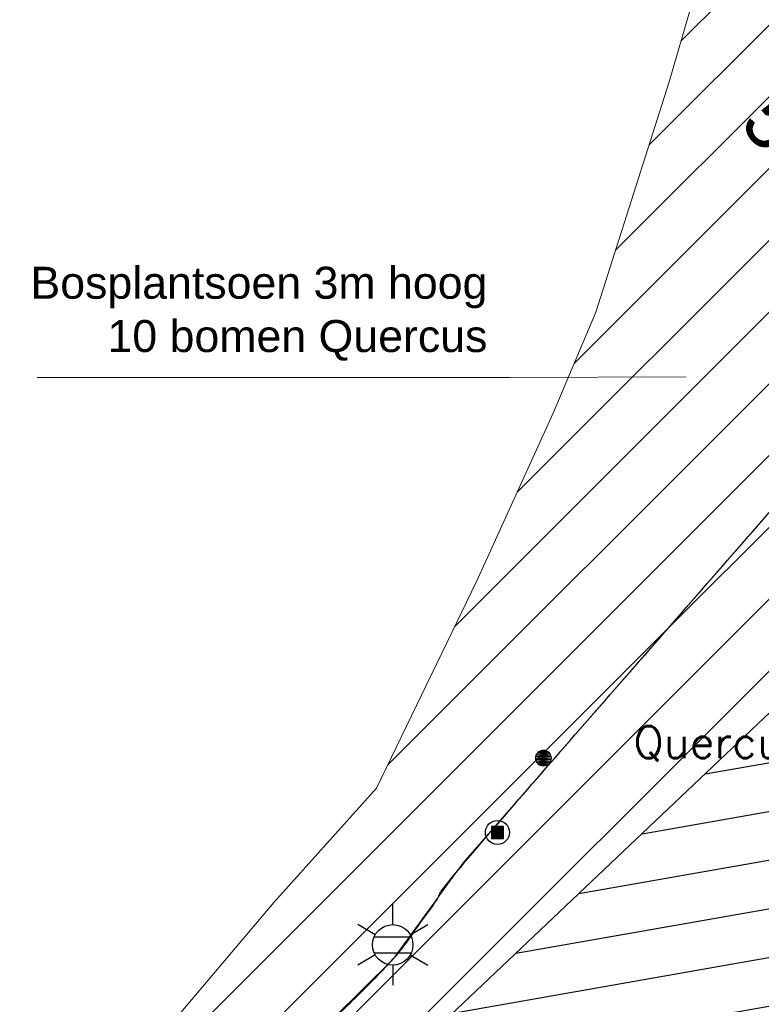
# Model space of a CAD drawing. Header units: metres. Extents: x 102764 to 106916, y 385369 to 392749.
# Tile 13 of 77: x 102783 to 102806, y 385485 to 385516. Entities that reach past the tile are written whole.
import ezdxf
from ezdxf.enums import TextEntityAlignment as Align

# ---------------------------------------------------------------- set-up
doc = ezdxf.new("R2010")
doc.units = ezdxf.units.M
for name, color, linetype, lineweight in [('0-BEPLANTING', 14, 'Continuous', 30), ('0-GRAS OM SPORTVELDEN', 2, 'Continuous', 30), ('0-GRAS SPORTVELDEN', 3, 'Continuous', 30), ('B-WE-GR-STRUIK-G', 90, 'Continuous', 13), ('B-WE-IE-MEUBILAIR_WEGMEUBILAIR-S', 7, 'Continuous', 30), ('B-WE-IE-OV-LICHTMAST-S', 40, 'Continuous', 30), ('B-WE-VW-MARKERING_LANGS_STREEP_DOORGETROKKEN-G', 7, 'Continuous', 13), ('Bomen', 84, 'Continuous', 0), ('Boomsoort', 10, 'Continuous', 0)]:
    doc.layers.add(name, color=color, linetype=linetype, lineweight=lineweight)
doc.styles.add('ISO 1 1000 T2 5 0', font='font_iso.shx', dxfattribs={"height": 2.5})
doc.styles.add('NLCS-ISO', font='NLCS-ISO.ttf')
doc.styles.get("Standard").update_dxf_attribs({"font": 'NLCS-ISO.ttf'})
doc.styles.add('Style-txt', font='txt.shx')
doc.dimstyles.get("Standard").update_dxf_attribs({"dimtxt": 0.18, "dimasz": 0.18, "dimexe": 0.18, "dimexo": 0.0625, "dimgap": 0.09, "dimtad": 0, "dimtih": 1, "dimtoh": 1, "dimdec": 4, "dimzin": 0, "dimdsep": 46, "dimtxsty": 'Standard', "dimcen": 0.09, "dimadec": 0, "dimazin": 0, "dimtfac": 1, "dimtdec": 4, "dimtofl": 0, "dimtmove": 0, "dimatfit": 3, "dimfxl": 1, "dimtolj": 1, "dimtzin": 0, "dimarcsym": 0})
pattern_1 = [(45, (0, 0), (-1.122532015, 1.122532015), [])]

# ---------------------------------------------------------------- blocks, each defined once
blk = doc.blocks.new('SIE-WEG_PAAL_VAST')
blk.add_hatch(color=256).paths.add_polyline_path([(-0.375, -0.374), (-0.375, 0.374), (0.373, 0.374), (0.373, -0.374)])
blk.add_circle((0, 0), 0.75)
blk.add_3dface([(0.373, 0.374), (-0.375, 0.374), (-0.375, -0.374), (0.373, -0.374)])
at = {"style": 'NLCS-ISO'}
blk.add_attdef('TYPE', (0, 0), '', height=1.75, dxfattribs=at)
blk = doc.blocks.new('B-SIE-WEG_LICHTMAST-SO')
at = {"ltscale": 0.1}
for p, q in [((0, 1.266), (0, 2.531)), ((-1.096, 0.633), (-2.192, 1.266)), ((1.096, 0.633), (2.192, 1.266)), ((-1.096, -0.633), (-2.192, -1.266)), ((1.096, -0.633), (2.192, -1.266)), ((0, -1.266), (0, -2.531))]:
    blk.add_line(p, q, dxfattribs=at)
at = {"flags": 128}
for points in [[(-1.163, 0.5), (1.163, 0.5)], [(-1.163, -0.5), (1.163, -0.5)]]:
    blk.add_lwpolyline(points, dxfattribs=at)
at = {"ltscale": 0.1}
blk.add_circle((0, 0), 1.266, dxfattribs=at)
at = {"style": 'NLCS-ISO'}
blk.add_attdef('TYPE', text='', height=1.8, dxfattribs=at).set_placement((0, 2.531), align=Align.BOTTOM_CENTER)
blk = doc.blocks.new('MPOLYGON_13')
at = {"layer": 'Bomen', "flags": 128}
for points in [[(102798.813, 385492.952), (102798.799, 385492.905), (102799.289, 385492.905)], [(102798.836, 385492.995), (102798.813, 385492.952), (102799.275, 385492.952)], [(102798.813, 385492.952), (102799.275, 385492.952), (102799.289, 385492.905)], [(102798.867, 385493.033), (102798.836, 385492.995), (102799.252, 385492.995)], [(102798.836, 385492.995), (102799.252, 385492.995), (102799.275, 385492.952)], [(102798.905, 385493.064), (102798.867, 385493.033), (102799.221, 385493.033)], [(102798.867, 385493.033), (102799.221, 385493.033), (102799.252, 385492.995)], [(102798.948, 385493.087), (102798.905, 385493.064), (102799.183, 385493.064)], [(102798.905, 385493.064), (102799.183, 385493.064), (102799.221, 385493.033)], [(102798.995, 385493.101), (102798.948, 385493.087), (102799.14, 385493.087)], [(102798.948, 385493.087), (102799.14, 385493.087), (102799.183, 385493.064)], [(102799.044, 385493.106), (102798.995, 385493.101), (102799.093, 385493.101)], [(102798.995, 385493.101), (102799.093, 385493.101), (102799.14, 385493.087)], [(102798.799, 385492.905), (102798.794, 385492.856), (102799.294, 385492.856)], [(102798.794, 385492.856), (102798.799, 385492.808), (102799.289, 385492.808)], [(102798.794, 385492.856), (102799.294, 385492.856), (102799.289, 385492.808)], [(102798.799, 385492.905), (102799.289, 385492.905), (102799.294, 385492.856)], [(102798.799, 385492.808), (102798.813, 385492.761), (102799.275, 385492.761)], [(102798.799, 385492.808), (102799.289, 385492.808), (102799.275, 385492.761)], [(102798.813, 385492.761), (102798.836, 385492.717), (102799.252, 385492.717)], [(102798.813, 385492.761), (102799.275, 385492.761), (102799.252, 385492.717)], [(102798.836, 385492.717), (102798.867, 385492.68), (102799.221, 385492.68)], [(102798.836, 385492.717), (102799.252, 385492.717), (102799.221, 385492.68)], [(102798.867, 385492.68), (102798.905, 385492.648), (102799.183, 385492.648)], [(102798.867, 385492.68), (102799.221, 385492.68), (102799.183, 385492.648)], [(102798.905, 385492.648), (102798.948, 385492.625), (102799.14, 385492.625)], [(102798.905, 385492.648), (102799.183, 385492.648), (102799.14, 385492.625)], [(102798.948, 385492.625), (102798.995, 385492.611), (102799.093, 385492.611)], [(102798.948, 385492.625), (102799.14, 385492.625), (102799.093, 385492.611)], [(102798.995, 385492.611), (102799.093, 385492.611), (102799.044, 385492.606)]]:
    blk.add_lwpolyline(points, close=True, dxfattribs=at)
at = {"layer": 'Bomen', "color": 74, "true_color": 0x55aa00, "flags": 128}
for points in [[(102798.799, 385492.905), (102798.813, 385492.952)], [(102798.813, 385492.952), (102798.836, 385492.995)], [(102798.836, 385492.995), (102798.867, 385493.033)], [(102798.867, 385493.033), (102798.905, 385493.064)], [(102798.905, 385493.064), (102798.948, 385493.087)], [(102798.948, 385493.087), (102798.995, 385493.101)], [(102798.995, 385493.101), (102799.044, 385493.106)], [(102799.044, 385493.106), (102799.093, 385493.101)], [(102799.093, 385493.101), (102799.14, 385493.087)], [(102799.14, 385493.087), (102799.183, 385493.064)], [(102799.183, 385493.064), (102799.221, 385493.033)], [(102799.221, 385493.033), (102799.252, 385492.995)], [(102799.252, 385492.995), (102799.275, 385492.952)], [(102799.275, 385492.952), (102799.289, 385492.905)], [(102798.794, 385492.856), (102798.799, 385492.905)], [(102798.799, 385492.808), (102798.794, 385492.856)], [(102798.813, 385492.761), (102798.799, 385492.808)], [(102798.836, 385492.717), (102798.813, 385492.761)], [(102798.867, 385492.68), (102798.836, 385492.717)], [(102798.905, 385492.648), (102798.867, 385492.68)], [(102798.948, 385492.625), (102798.905, 385492.648)], [(102798.995, 385492.611), (102798.948, 385492.625)], [(102799.14, 385492.625), (102799.093, 385492.611)], [(102799.183, 385492.648), (102799.14, 385492.625)], [(102799.221, 385492.68), (102799.183, 385492.648)], [(102799.252, 385492.717), (102799.221, 385492.68)], [(102799.275, 385492.761), (102799.252, 385492.717)], [(102799.289, 385492.808), (102799.275, 385492.761)], [(102799.289, 385492.905), (102799.294, 385492.856)], [(102799.294, 385492.856), (102799.289, 385492.808)], [(102799.044, 385492.606), (102798.995, 385492.611)], [(102799.093, 385492.611), (102799.044, 385492.606)]]:
    blk.add_lwpolyline(points, dxfattribs=at)
at = {"layer": 'Bomen'}
for points in [[(102798.813, 385492.952), (102798.799, 385492.905), (102799.289, 385492.905)], [(102798.836, 385492.995), (102798.813, 385492.952), (102799.275, 385492.952)], [(102798.813, 385492.952), (102799.275, 385492.952), (102799.289, 385492.905)], [(102798.867, 385493.033), (102798.836, 385492.995), (102799.252, 385492.995)], [(102798.836, 385492.995), (102799.252, 385492.995), (102799.275, 385492.952)], [(102798.905, 385493.064), (102798.867, 385493.033), (102799.221, 385493.033)], [(102798.867, 385493.033), (102799.221, 385493.033), (102799.252, 385492.995)], [(102798.948, 385493.087), (102798.905, 385493.064), (102799.183, 385493.064)], [(102798.905, 385493.064), (102799.183, 385493.064), (102799.221, 385493.033)], [(102798.995, 385493.101), (102798.948, 385493.087), (102799.14, 385493.087)], [(102798.948, 385493.087), (102799.14, 385493.087), (102799.183, 385493.064)], [(102799.044, 385493.106), (102798.995, 385493.101), (102799.093, 385493.101)], [(102798.995, 385493.101), (102799.093, 385493.101), (102799.14, 385493.087)], [(102798.799, 385492.905), (102798.794, 385492.856), (102799.294, 385492.856)], [(102798.799, 385492.905), (102799.289, 385492.905), (102799.294, 385492.856)]]:
    blk.add_solid(points, dxfattribs=at)
at = {"layer": 'Bomen', "extrusion": (0, 0, -1)}
for points in [[(-102798.794, 385492.856), (-102798.799, 385492.808), (-102799.289, 385492.808)], [(-102798.794, 385492.856), (-102799.294, 385492.856), (-102799.289, 385492.808)], [(-102798.799, 385492.808), (-102798.813, 385492.761), (-102799.275, 385492.761)], [(-102798.799, 385492.808), (-102799.289, 385492.808), (-102799.275, 385492.761)], [(-102798.813, 385492.761), (-102798.836, 385492.717), (-102799.252, 385492.717)], [(-102798.813, 385492.761), (-102799.275, 385492.761), (-102799.252, 385492.717)], [(-102798.836, 385492.717), (-102798.867, 385492.68), (-102799.221, 385492.68)], [(-102798.836, 385492.717), (-102799.252, 385492.717), (-102799.221, 385492.68)], [(-102798.867, 385492.68), (-102798.905, 385492.648), (-102799.183, 385492.648)], [(-102798.867, 385492.68), (-102799.221, 385492.68), (-102799.183, 385492.648)], [(-102798.905, 385492.648), (-102798.948, 385492.625), (-102799.14, 385492.625)], [(-102798.905, 385492.648), (-102799.183, 385492.648), (-102799.14, 385492.625)], [(-102798.948, 385492.625), (-102798.995, 385492.611), (-102799.093, 385492.611)], [(-102798.948, 385492.625), (-102799.14, 385492.625), (-102799.093, 385492.611)], [(-102798.995, 385492.611), (-102799.093, 385492.611), (-102799.044, 385492.606)]]:
    blk.add_solid(points, dxfattribs=at)

msp = doc.modelspace()

# ---------------------------------------------------------------- hatches: boundary and pattern name
at = {"layer": '0-BEPLANTING'}
h = msp.add_hatch(dxfattribs=at)
h.set_pattern_fill('ANSI31', color=256, scale=0.1, pattern_type=2)
h.set_pattern_definition(pattern_1)
h.paths.add_polyline_path([(102818.068, 385526.567), (102822.382, 385519.43), (102821.821, 385517.397), (102817.592, 385513.202), (102817.111, 385512.725), (102814.349, 385509.985), (102796.54, 385489.58), (102794.337, 385486.555), (102788.775, 385481.052), (102788.156, 385479.85), (102788.67, 385479.002), (102801.053, 385467.084), (102815.174, 385452.172), (102826.761, 385439.809), (102826.513, 385437.088), (102825.905, 385437.027), (102813.245, 385450.579), (102798.973, 385465.496), (102785.346, 385480.995), (102785.997, 385482.872), (102790.614, 385488.342), (102793.823, 385491.916), (102796.959, 385498.402), (102799.348, 385503.644), (102800.68, 385506.802), (102802.979, 385514.011), (102805.328, 385522.114), (102805.832, 385523.007), (102807.236, 385525.14), (102809.401, 385526.536), (102810.421, 385526.19), (102809.25, 385521.466), (102814.814, 385520.135), (102815.571, 385523.385), (102816.469, 385527.44)])
at = {"layer": '0-GRAS OM SPORTVELDEN'}
h = msp.add_hatch(dxfattribs=at)
h.set_pattern_fill('ANSI31', color=256, scale=0.1, pattern_type=2)
h.set_pattern_definition(pattern_1)
h.paths.add_polyline_path([(102818.791, 385548.949), (102852.278, 385571.403), (102852.01, 385571.785), (102854.779, 385573.705), (102854.814, 385573.652), (102861.062, 385577.84), (102860.385, 385578.85), (102881.086, 385592.66), (102881.167, 385592.518), (102896.08, 385602.431), (102896.914, 385602.263), (102909.187, 385610.579), (102923.796, 385590.802), (102929.331, 385582.511), (102934.801, 385587.158), (102931.012, 385591.433), (102931.276, 385592.035), (102929.878, 385593.618), (102930.103, 385593.841), (102930.032, 385593.925), (102931.181, 385594.899), (102909.294, 385619.239), (102881.276, 385599.316), (102838.319, 385569.049), (102820.082, 385556.014), (102816.237, 385555.902), (102814.84, 385551.034), (102812.576, 385547.764, -0.726153), (102812.495, 385547.491), (102812.974, 385528.325), (102813.041, 385528.155), (102816.469, 385527.44), (102818.068, 385526.567), (102822.382, 385519.43), (102821.821, 385517.397), (102814.349, 385509.985), (102796.54, 385489.58), (102794.334, 385486.508), (102788.775, 385481.052), (102788.156, 385479.85), (102788.67, 385479.002), (102801.053, 385467.084), (102815.174, 385452.172), (102826.761, 385439.809), (102827.671, 385438.032), (102827.121, 385437.148), (102825.905, 385437.027), (102813.245, 385450.579), (102798.973, 385465.496), (102785.346, 385480.995), (102782.926, 385479.23), (102796.455, 385464.752), (102811.312, 385448.73), (102825.2, 385434.526), (102847.479, 385409.915), (102881.866, 385372.633), (102883.513, 385371.034), (102883.291, 385374.79), (102881.245, 385378.781), (102880.025, 385378.039), (102865.405, 385393.604), (102849.434, 385411.265), (102832.663, 385429.09), (102828.285, 385434.268), (102828.28, 385435.332), (102829.357, 385436.2), (102830.739, 385436.088), (102833.6, 385432.841), (102846.94, 385418.017), (102849.762, 385413.887), (102866.63, 385396.138), (102881.926, 385380.232), (102881.245, 385378.781), (102883.291, 385374.79), (102883.821, 385376.734), (102886.501, 385380.319), (102894.916, 385388.491), (102918.544, 385410.094), (102930.46, 385420.996), (102948.56, 385437.721), (102950.222, 385438.966), (102951.51, 385438.159), (102962.401, 385448.358), (102961.56, 385449.648), (102966.041, 385454.541), (102965.418, 385455.643), (102961.232, 385460.655), (102951.229, 385472.387), (102951.863, 385473.45), (102935.309, 385493.196), (102935.309, 385493.935), (102935.936, 385494.999), (102937.676, 385495.522), (102944.945, 385487.085), (102955.765, 385474.446), (102965.912, 385463.906), (102967.187, 385462.84), (102968.5, 385463.364), (102973.776, 385468.073), (102986.067, 385479.157), (102987.24, 385480.371), (102987.085, 385482.054), (102979.568, 385491.432), (102977.122, 385494.758), (102977.122, 385496.261), (102977.372, 385497.48), (102978.744, 385497.394), (102979.547, 385496.923), (102980.796, 385497.944), (102980.612, 385498.163), (102977.66, 385501.169), (102976.901, 385502.018), (102977.148, 385502.385), (102973.622, 385506.043), (102973.425, 385505.789), (102972.083, 385507.297), (102971.145, 385506.35), (102963.18, 385514.877), (102959.38, 385511.427), (102958.539, 385512.315), (102953.802, 385507.937), (102943.631, 385518.966), (102943.655, 385519.032), (102938.436, 385524.6), (102916.808, 385510.082), (102917.924, 385508.232), (102915.274, 385506.396), (102914.855, 385506.983), (102894.022, 385487.894), (102894.354, 385487.471), (102894.207, 385487.337), (102894.264, 385487.289), (102891.838, 385485.058), (102891.409, 385485.48), (102886.046, 385480.597), (102886.118, 385480.519), (102885.858, 385480.281), (102885.987, 385480.141), (102874.113, 385469.245), (102873.921, 385469.471), (102873.921, 385469.408), (102872.611, 385470.679), (102884.883, 385481.892), (102885.04, 385481.715), (102889.495, 385485.76), (102889.63, 385486.735), (102892.547, 385489.33), (102893.556, 385489.476), (102913.987, 385508.294), (102913.271, 385509.279), (102913.075, 385509.178), (102912.774, 385509.54), (102913.749, 385510.201), (102908.677, 385517.663), (102888.628, 385504.311), (102863.979, 385487.694), (102862.893, 385484.219), (102861.309, 385484.754), (102862.508, 385488.604), (102881.349, 385501.33), (102880.306, 385502.691), (102859.193, 385488.568), (102854.143, 385495.406), (102853.653, 385495.124), (102850.267, 385499.672), (102850.71, 385500.038), (102845.124, 385507.729), (102831.135, 385528.424)])
h.paths.add_polyline_path([(102827.983, 385515.027), (102828.646, 385514.354), (102848.05, 385492.873), (102866.736, 385472.088), (102867.394, 385471.373), (102866.72, 385470.72), (102852.697, 385457.759), (102847.226, 385452.716), (102831.991, 385438.718), (102831.257, 385438.066), (102830.602, 385438.785), (102811.031, 385458.915), (102791.511, 385478.987), (102790.804, 385479.728), (102791.543, 385480.453), (102806.546, 385494.682), (102811.942, 385499.791), (102827.162, 385514.304)], flags=17)
h.paths.add_polyline_path([(102865.094, 385460.772), (102864.948, 385460.625), (102865.002, 385460.568), (102862.755, 385458.546), (102862.704, 385458.57), (102862.532, 385458.428), (102861.695, 385459.302), (102864.264, 385461.677)], flags=17)
h.paths.add_polyline_path([(102913.884, 385500.53), (102914.627, 385501.162), (102915.31, 385500.438), (102920.544, 385494.733), (102922.458, 385492.631), (102929.932, 385484.442), (102933.645, 385480.461), (102938.741, 385475.025), (102942.574, 385470.821), (102950.052, 385462.691), (102951.526, 385461.141), (102957.179, 385454.932), (102957.885, 385454.181), (102957.162, 385453.533), (102920.836, 385420.146), (102885.046, 385387.253), (102884.347, 385386.601), (102883.764, 385387.205), (102878.334, 385393.069), (102876.653, 385394.918), (102869.173, 385403.019), (102865.365, 385407.064), (102860.344, 385412.553), (102856.622, 385416.652), (102849.182, 385424.725), (102847.023, 385427.058), (102841.716, 385432.743), (102841.081, 385433.478), (102841.708, 385434.055), (102877.67, 385467.136)], flags=17)
at = {"layer": '0-GRAS SPORTVELDEN'}
h = msp.add_hatch(dxfattribs=at)
h.set_pattern_fill('HATCH', color=256, scale=0.1, style=0, pattern_type=2)
h.set_pattern_definition([(10, (102848.1288, 385481.8483), (-0.260472, 1.477212), [])])
h.paths.add_polyline_path([(102848.05, 385492.873), (102828.646, 385514.354), (102827.162, 385514.304), (102811.942, 385499.791), (102806.546, 385494.682), (102791.543, 385480.453), (102791.511, 385478.987), (102811.031, 385458.915), (102830.602, 385438.785), (102831.991, 385438.718), (102847.226, 385452.716), (102852.697, 385457.759), (102866.72, 385470.72), (102866.736, 385472.088)])

# ---------------------------------------------------------------- linework, layer by layer
at = {"layer": '0-GRAS OM SPORTVELDEN', "flags": 128}
msp.add_lwpolyline([(102827.983, 385515.027), (102828.646, 385514.354), (102848.05, 385492.873), (102866.736, 385472.088), (102867.394, 385471.373), (102866.72, 385470.72), (102852.697, 385457.759), (102847.226, 385452.716), (102831.991, 385438.718), (102831.257, 385438.066), (102830.602, 385438.785), (102811.031, 385458.915), (102791.511, 385478.987), (102790.804, 385479.728), (102791.543, 385480.453), (102806.546, 385494.682), (102811.942, 385499.791), (102827.162, 385514.304)], close=True, dxfattribs=at)
at = {"layer": 'B-WE-GR-STRUIK-G', "flags": 128}
for points in [[(102815.174, 385452.172), (102801.053, 385467.084), (102788.67, 385479.002), (102788.156, 385479.85), (102788.775, 385481.052), (102794.337, 385486.555), (102796.54, 385489.58), (102814.349, 385509.985), (102821.821, 385517.397), (102822.382, 385519.43), (102818.068, 385526.567), (102816.469, 385527.44)], [(102810.435, 385526.248), (102809.401, 385526.536), (102807.236, 385525.14), (102805.832, 385523.007), (102805.328, 385522.114), (102802.979, 385514.011), (102800.68, 385506.802), (102799.348, 385503.644), (102796.959, 385498.402), (102793.823, 385491.916), (102790.614, 385488.342), (102785.997, 385482.872), (102785.566, 385483.085), (102785.43, 385483.262), (102785.346, 385480.995), (102798.973, 385465.496), (102813.245, 385450.579)]]:
    msp.add_lwpolyline(points, dxfattribs=at)
at = {"layer": 'B-WE-VW-MARKERING_LANGS_STREEP_DOORGETROKKEN-G', "flags": 128}
msp.add_lwpolyline([(102830.602, 385438.785), (102831.257, 385438.066), (102831.991, 385438.718), (102847.226, 385452.716), (102852.697, 385457.759), (102866.72, 385470.72), (102867.394, 385471.373), (102866.736, 385472.088), (102848.05, 385492.873), (102828.646, 385514.354), (102827.983, 385515.027), (102827.162, 385514.304), (102811.942, 385499.791), (102806.546, 385494.682), (102791.543, 385480.453), (102790.804, 385479.728), (102791.511, 385478.987), (102811.031, 385458.915)], close=True, dxfattribs=at)
at = {"layer": 'Defpoints'}
msp.add_rational_spline([(102818.791, 385548.949), (102835.535, 385560.176), (102852.278, 385571.403), (102852.144, 385571.594), (102852.01, 385571.785), (102853.395, 385572.745), (102854.779, 385573.705), (102854.797, 385573.678), (102854.814, 385573.652), (102857.938, 385575.746), (102861.062, 385577.84), (102860.723, 385578.345), (102860.385, 385578.85), (102870.736, 385585.755), (102881.086, 385592.66), (102881.127, 385592.589), (102881.167, 385592.518), (102888.624, 385597.475), (102896.08, 385602.431), (102896.497, 385602.347), (102896.914, 385602.263), (102903.051, 385606.421), (102909.187, 385610.579), (102916.492, 385600.691), (102923.796, 385590.802), (102926.564, 385586.656), (102929.331, 385582.511), (102932.066, 385584.834), (102934.801, 385587.158), (102932.907, 385589.296), (102931.012, 385591.433), (102931.144, 385591.734), (102931.276, 385592.035), (102930.577, 385592.827), (102929.878, 385593.618), (102929.99, 385593.729), (102930.103, 385593.841), (102930.067, 385593.883), (102930.032, 385593.925), (102930.606, 385594.412), (102931.181, 385594.899), (102920.238, 385607.069), (102909.294, 385619.239), (102895.285, 385609.278), (102881.276, 385599.316), (102859.798, 385584.182), (102838.319, 385569.049), (102829.201, 385562.531), (102820.082, 385556.014), (102818.159, 385555.958), (102816.237, 385555.902), (102815.538, 385553.468), (102814.84, 385551.034), (102813.708, 385549.399), (102812.576, 385547.764), (102812.666, 385547.702), (102812.635, 385547.598), (102812.604, 385547.494), (102812.495, 385547.491), (102812.734, 385537.908), (102812.974, 385528.325), (102813.008, 385528.24), (102813.041, 385528.155), (102814.755, 385527.797), (102816.469, 385527.44), (102817.269, 385527.003), (102818.068, 385526.567), (102820.225, 385522.998), (102822.382, 385519.43), (102822.102, 385518.414), (102821.821, 385517.397), (102818.085, 385513.691), (102814.349, 385509.985), (102805.445, 385499.782), (102796.54, 385489.58), (102795.437, 385488.044), (102794.334, 385486.508), (102791.554, 385483.78), (102788.775, 385481.052), (102788.466, 385480.451), (102788.156, 385479.85), (102788.413, 385479.426), (102788.67, 385479.002), (102794.862, 385473.043), (102801.053, 385467.084), (102808.114, 385459.628), (102815.174, 385452.172), (102820.968, 385445.991), (102826.761, 385439.809), (102827.216, 385438.921), (102827.671, 385438.032), (102827.396, 385437.59), (102827.121, 385437.148), (102826.513, 385437.088), (102825.905, 385437.027), (102819.575, 385443.803), (102813.245, 385450.579), (102806.109, 385458.037), (102798.973, 385465.496), (102792.16, 385473.246), (102785.346, 385480.995), (102784.136, 385480.112), (102782.926, 385479.23), (102789.691, 385471.991), (102796.455, 385464.752), (102803.884, 385456.741), (102811.312, 385448.73), (102818.256, 385441.628), (102825.2, 385434.526), (102836.34, 385422.22), (102847.479, 385409.915), (102864.673, 385391.274), (102881.866, 385372.633), (102882.69, 385371.833), (102883.513, 385371.034), (102883.402, 385372.912), (102883.291, 385374.79), (102882.268, 385376.785), (102881.245, 385378.781), (102880.635, 385378.41), (102880.025, 385378.039), (102872.715, 385385.822), (102865.405, 385393.604), (102857.42, 385402.434), (102849.434, 385411.265), (102841.049, 385420.177), (102832.663, 385429.09), (102830.474, 385431.679), (102828.285, 385434.268), (102828.283, 385434.8), (102828.28, 385435.332), (102828.819, 385435.766), (102829.357, 385436.2), (102830.048, 385436.144), (102830.739, 385436.088), (102832.17, 385434.465), (102833.6, 385432.841), (102840.27, 385425.429), (102846.94, 385418.017), (102848.351, 385415.952), (102849.762, 385413.887), (102858.196, 385405.013), (102866.63, 385396.138), (102874.278, 385388.185), (102881.926, 385380.232), (102881.586, 385379.507), (102881.245, 385378.781), (102882.268, 385376.785), (102883.291, 385374.79), (102883.556, 385375.762), (102883.821, 385376.734), (102885.161, 385378.526), (102886.501, 385380.319), (102890.709, 385384.405), (102894.916, 385388.491), (102906.73, 385399.292), (102918.544, 385410.094), (102924.502, 385415.545), (102930.46, 385420.996), (102939.51, 385429.358), (102948.56, 385437.721), (102949.391, 385438.344), (102950.222, 385438.966), (102950.866, 385438.562), (102951.51, 385438.159), (102956.956, 385443.258), (102962.401, 385448.358), (102961.981, 385449.003), (102961.56, 385449.648), (102963.801, 385452.095), (102966.041, 385454.541), (102965.73, 385455.092), (102965.418, 385455.643), (102963.325, 385458.149), (102961.232, 385460.655), (102956.231, 385466.521), (102951.229, 385472.387), (102951.546, 385472.919), (102951.863, 385473.45), (102943.586, 385483.323), (102935.309, 385493.196), (102935.309, 385493.566), (102935.309, 385493.935), (102935.623, 385494.467), (102935.936, 385494.999), (102936.806, 385495.26), (102937.676, 385495.522), (102941.311, 385491.303), (102944.945, 385487.085), (102950.355, 385480.765), (102955.765, 385474.446), (102960.839, 385469.176), (102965.912, 385463.906), (102966.55, 385463.373), (102967.187, 385462.84), (102967.844, 385463.102), (102968.5, 385463.364), (102971.138, 385465.719), (102973.776, 385468.073), (102979.922, 385473.615), (102986.067, 385479.157), (102986.654, 385479.764), (102987.24, 385480.371), (102987.163, 385481.213), (102987.085, 385482.054), (102983.327, 385486.743), (102979.568, 385491.432), (102978.345, 385493.095), (102977.122, 385494.758), (102977.122, 385495.509), (102977.122, 385496.261), (102977.247, 385496.871), (102977.372, 385497.48), (102978.058, 385497.437), (102978.744, 385497.394), (102979.146, 385497.159), (102979.547, 385496.923), (102980.171, 385497.434), (102980.796, 385497.944), (102980.704, 385498.054), (102980.612, 385498.163), (102979.136, 385499.666), (102977.66, 385501.169), (102977.281, 385501.594), (102976.901, 385502.018), (102977.025, 385502.202), (102977.148, 385502.385), (102975.385, 385504.214), (102973.622, 385506.043), (102973.523, 385505.916), (102973.425, 385505.789), (102972.754, 385506.543), (102972.083, 385507.297), (102971.614, 385506.823), (102971.145, 385506.35), (102967.163, 385510.613), (102963.18, 385514.877), (102961.28, 385513.152), (102959.38, 385511.427), (102958.96, 385511.871), (102958.539, 385512.315), (102956.171, 385510.126), (102953.802, 385507.937), (102948.717, 385513.452), (102943.631, 385518.966), (102943.643, 385518.999), (102943.655, 385519.032), (102941.046, 385521.816), (102938.436, 385524.6), (102927.622, 385517.341), (102916.808, 385510.082), (102917.366, 385509.157), (102917.924, 385508.232), (102916.599, 385507.314), (102915.274, 385506.396), (102915.065, 385506.689), (102914.855, 385506.983), (102904.439, 385497.438), (102894.022, 385487.894), (102894.188, 385487.682), (102894.354, 385487.471), (102894.281, 385487.404), (102894.207, 385487.337), (102894.236, 385487.313), (102894.264, 385487.289), (102893.051, 385486.174), (102891.838, 385485.058), (102891.623, 385485.269), (102891.409, 385485.48), (102888.727, 385483.039), (102886.046, 385480.597), (102886.082, 385480.558), (102886.118, 385480.519), (102885.988, 385480.4), (102885.858, 385480.281), (102885.922, 385480.211), (102885.987, 385480.141), (102880.05, 385474.693), (102874.113, 385469.245), (102874.017, 385469.358), (102873.921, 385469.471), (102873.921, 385469.44), (102873.921, 385469.408), (102873.266, 385470.044), (102872.611, 385470.679), (102878.747, 385476.285), (102884.883, 385481.892), (102884.962, 385481.803), (102885.04, 385481.715), (102887.268, 385483.737), (102889.495, 385485.76), (102889.563, 385486.247), (102889.63, 385486.735), (102891.089, 385488.032), (102892.547, 385489.33), (102893.052, 385489.403), (102893.556, 385489.476), (102903.772, 385498.885), (102913.987, 385508.294), (102913.629, 385508.786), (102913.271, 385509.279), (102913.173, 385509.229), (102913.075, 385509.178), (102912.925, 385509.359), (102912.774, 385509.54), (102913.262, 385509.871), (102913.749, 385510.201), (102911.213, 385513.932), (102908.677, 385517.663), (102898.653, 385510.987), (102888.628, 385504.311), (102876.304, 385496.003), (102863.979, 385487.694), (102863.436, 385485.956), (102862.893, 385484.219), (102862.101, 385484.486), (102861.309, 385484.754), (102861.909, 385486.679), (102862.508, 385488.604), (102871.929, 385494.967), (102881.349, 385501.33), (102880.828, 385502.01), (102880.306, 385502.691), (102869.75, 385495.629), (102859.193, 385488.568), (102856.668, 385491.987), (102854.143, 385495.406), (102853.898, 385495.265), (102853.653, 385495.124), (102851.96, 385497.398), (102850.267, 385499.672), (102850.489, 385499.855), (102850.71, 385500.038), (102847.917, 385503.883), (102845.124, 385507.729), (102838.13, 385518.077), (102831.135, 385528.424), (102824.963, 385538.687), (102818.791, 385548.949)], [1, 1, 1, 1, 1, 1, 1, 1, 1, 1, 1, 1, 1, 1, 1, 1, 1, 1, 1, 1, 1, 1, 1, 1, 1, 1, 1, 1, 1, 1, 1, 1, 1, 1, 1, 1, 1, 1, 1, 1, 1, 1, 1, 1, 1, 1, 1, 1, 1, 1, 1, 1, 1, 1, 1, 0.809166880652, 1, 0.809166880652, 1, 1, 1, 1, 1, 1, 1, 1, 1, 1, 1, 1, 1, 1, 1, 1, 1, 1, 1, 1, 1, 1, 1, 1, 1, 1, 1, 1, 1, 1, 1, 1, 1, 1, 1, 1, 1, 1, 1, 1, 1, 1, 1, 1, 1, 1, 1, 1, 1, 1, 1, 1, 1, 1, 1, 1, 1, 1, 1, 1, 1, 1, 1, 1, 1, 1, 1, 1, 1, 1, 1, 1, 1, 1, 1, 1, 1, 1, 1, 1, 1, 1, 1, 1, 1, 1, 1, 1, 1, 1, 1, 1, 1, 1, 1, 1, 1, 1, 1, 1, 1, 1, 1, 1, 1, 1, 1, 1, 1, 1, 1, 1, 1, 1, 1, 1, 1, 1, 1, 1, 1, 1, 1, 1, 1, 1, 1, 1, 1, 1, 1, 1, 1, 1, 1, 1, 1, 1, 1, 1, 1, 1, 1, 1, 1, 1, 1, 1, 1, 1, 1, 1, 1, 1, 1, 1, 1, 1, 1, 1, 1, 1, 1, 1, 1, 1, 1, 1, 1, 1, 1, 1, 1, 1, 1, 1, 1, 1, 1, 1, 1, 1, 1, 1, 1, 1, 1, 1, 1, 1, 1, 1, 1, 1, 1, 1, 1, 1, 1, 1, 1, 1, 1, 1, 1, 1, 1, 1, 1, 1, 1, 1, 1, 1, 1, 1, 1, 1, 1, 1, 1, 1, 1, 1, 1, 1, 1, 1, 1, 1, 1, 1, 1, 1, 1, 1, 1, 1, 1, 1, 1, 1, 1, 1, 1, 1, 1, 1, 1, 1, 1, 1, 1, 1, 1, 1, 1, 1, 1, 1, 1, 1, 1, 1, 1, 1, 1, 1, 1, 1, 1, 1, 1, 1, 1, 1, 1, 1, 1, 1, 1], degree=2, knots=[0, 0, 0, 0.012346, 0.012346, 0.024691, 0.024691, 0.037037, 0.037037, 0.049383, 0.049383, 0.061728, 0.061728, 0.074074, 0.074074, 0.08642, 0.08642, 0.098765, 0.098765, 0.111111, 0.111111, 0.123457, 0.123457, 0.135802, 0.135802, 0.148148, 0.148148, 0.160494, 0.160494, 0.17284, 0.17284, 0.185185, 0.185185, 0.197531, 0.197531, 0.209877, 0.209877, 0.222222, 0.222222, 0.234568, 0.234568, 0.246914, 0.246914, 0.259259, 0.259259, 0.271605, 0.271605, 0.283951, 0.283951, 0.296296, 0.296296, 0.308642, 0.308642, 0.320988, 0.320988, 0.333333, 0.333333, 0.5, 0.5, 0.666667, 0.666667, 0.669048, 0.669048, 0.671429, 0.671429, 0.67381, 0.67381, 0.67619, 0.67619, 0.678571, 0.678571, 0.680952, 0.680952, 0.683333, 0.683333, 0.685714, 0.685714, 0.688095, 0.688095, 0.690476, 0.690476, 0.692857, 0.692857, 0.695238, 0.695238, 0.697619, 0.697619, 0.7, 0.7, 0.702381, 0.702381, 0.704762, 0.704762, 0.707143, 0.707143, 0.709524, 0.709524, 0.711905, 0.711905, 0.714286, 0.714286, 0.716667, 0.716667, 0.719048, 0.719048, 0.721429, 0.721429, 0.72381, 0.72381, 0.72619, 0.72619, 0.728571, 0.728571, 0.730952, 0.730952, 0.733333, 0.733333, 0.735714, 0.735714, 0.738095, 0.738095, 0.740476, 0.740476, 0.742857, 0.742857, 0.745238, 0.745238, 0.747619, 0.747619, 0.75, 0.75, 0.752381, 0.752381, 0.754762, 0.754762, 0.757143, 0.757143, 0.759524, 0.759524, 0.761905, 0.761905, 0.764286, 0.764286, 0.766667, 0.766667, 0.769048, 0.769048, 0.771429, 0.771429, 0.77381, 0.77381, 0.77619, 0.77619, 0.778571, 0.778571, 0.780952, 0.780952, 0.783333, 0.783333, 0.785714, 0.785714, 0.788095, 0.788095, 0.790476, 0.790476, 0.792857, 0.792857, 0.795238, 0.795238, 0.797619, 0.797619, 0.8, 0.8, 0.802381, 0.802381, 0.804762, 0.804762, 0.807143, 0.807143, 0.809524, 0.809524, 0.811905, 0.811905, 0.814286, 0.814286, 0.816667, 0.816667, 0.819048, 0.819048, 0.821429, 0.821429, 0.82381, 0.82381, 0.82619, 0.82619, 0.828571, 0.828571, 0.830952, 0.830952, 0.833333, 0.833333, 0.835714, 0.835714, 0.838095, 0.838095, 0.840476, 0.840476, 0.842857, 0.842857, 0.845238, 0.845238, 0.847619, 0.847619, 0.85, 0.85, 0.852381, 0.852381, 0.854762, 0.854762, 0.857143, 0.857143, 0.859524, 0.859524, 0.861905, 0.861905, 0.864286, 0.864286, 0.866667, 0.866667, 0.869048, 0.869048, 0.871429, 0.871429, 0.87381, 0.87381, 0.87619, 0.87619, 0.878571, 0.878571, 0.880952, 0.880952, 0.883333, 0.883333, 0.885714, 0.885714, 0.888095, 0.888095, 0.890476, 0.890476, 0.892857, 0.892857, 0.895238, 0.895238, 0.897619, 0.897619, 0.9, 0.9, 0.902381, 0.902381, 0.904762, 0.904762, 0.907143, 0.907143, 0.909524, 0.909524, 0.911905, 0.911905, 0.914286, 0.914286, 0.916667, 0.916667, 0.919048, 0.919048, 0.921429, 0.921429, 0.92381, 0.92381, 0.92619, 0.92619, 0.928571, 0.928571, 0.930952, 0.930952, 0.933333, 0.933333, 0.935714, 0.935714, 0.938095, 0.938095, 0.940476, 0.940476, 0.942857, 0.942857, 0.945238, 0.945238, 0.947619, 0.947619, 0.95, 0.95, 0.952381, 0.952381, 0.954762, 0.954762, 0.957143, 0.957143, 0.959524, 0.959524, 0.961905, 0.961905, 0.964286, 0.964286, 0.966667, 0.966667, 0.969048, 0.969048, 0.971429, 0.971429, 0.97381, 0.97381, 0.97619, 0.97619, 0.978571, 0.978571, 0.980952, 0.980952, 0.983333, 0.983333, 0.985714, 0.985714, 0.988095, 0.988095, 0.990476, 0.990476, 0.992857, 0.992857, 0.995238, 0.995238, 0.997619, 0.997619, 1, 1, 1], dxfattribs=at)

# ---------------------------------------------------------------- block references
at = {"layer": 'B-WE-IE-MEUBILAIR_WEGMEUBILAIR-S', "xscale": 0.5, "yscale": 0.5, "zscale": 0.5, "rotation": 360}
msp.add_blockref('SIE-WEG_PAAL_VAST', (102797.606, 385490.532), dxfattribs=at)
at = {"layer": 'B-WE-IE-OV-LICHTMAST-S', "xscale": 0.5, "yscale": 0.5, "zscale": 0.5, "rotation": 360}
msp.add_blockref('B-SIE-WEG_LICHTMAST-SO', (102794.334, 385487.014), dxfattribs=at)
at = {"layer": 'Bomen', "rotation": 360}
msp.add_blockref('MPOLYGON_13', (0, 0, -0.268), dxfattribs=at)

# ---------------------------------------------------------------- texts
at = {"style": 'ISO 1 1000 T2 5 0'}
msp.add_text('558 m2', height=1.8, rotation=311.2473, dxfattribs=at).set_placement((102805.135, 385512.684))
at = {"insert": (102797.294, 385508.227), "char_height": 1, "attachment_point": 3, "style": 'NLCS-ISO'}
msp.add_mtext('\\fArial|b0|i0|c00|p39;Bosplantsoen 3m hoog\\P10 bomen Quercus', dxfattribs=at)
at = {"layer": 'Boomsoort', "color": 7, "style": 'Style-txt'}
msp.add_text('Quercus robur', height=1, dxfattribs=at).set_placement((102811.711, 385492.856, -0.268), align=Align.RIGHT)

# ---------------------------------------------------------------- leaders
at = {"lineweight": 13, "annotation_type": 0, "has_hookline": 1, "hookline_direction": 1, "text_width": 14.081}
msp.add_leader([(102803.512, 385504.779), (102797.994, 385504.761)], dimstyle='Standard', override={"dimasz": 0, "dimgap": 0.7, "dimtad": 1, "dimlwd": 13}, dxfattribs=at)

doc.saveas('drawing.dxf')
